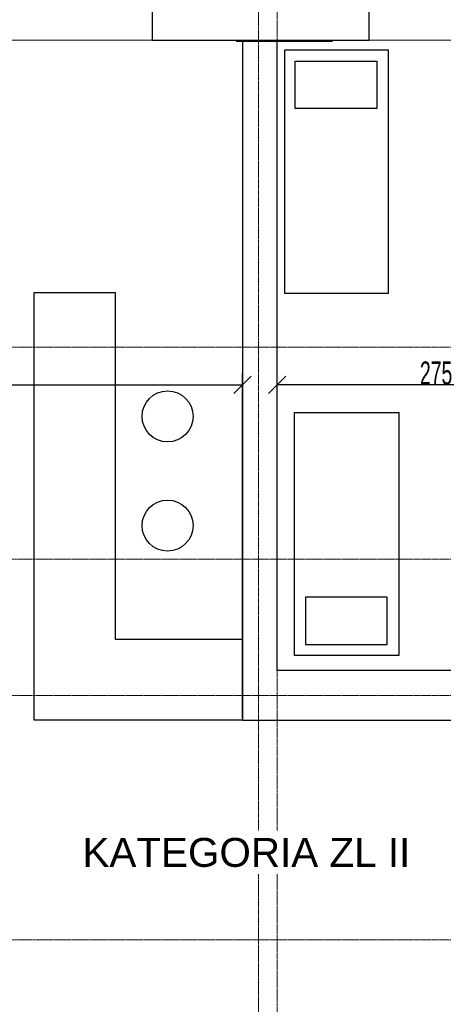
# Model space of a CAD drawing. Header units: millimetres. Extents: x -56965 to 15328, y -25411 to 16900.
# Tile 51 of 69: x -18533 to -14872, y -6241 to 2273. Entities that reach past the tile are written whole.
import ezdxf

# ---------------------------------------------------------------- set-up
doc = ezdxf.new("R2010")
doc.units = ezdxf.units.MM
doc.linetypes.add('Linia siatki', pattern=[22.225, 12.7, -3.175, 3.175, -3.175])
for name, color, linetype, lineweight in [('A-ANNO-DIMS', 7, 'Continuous', 5), ('A-WALL', 7, 'Continuous', 5), ('G-ANNO-TEXT', 7, 'Continuous', 5), ('S-GRID', 7, 'Continuous', 5)]:
    doc.layers.add(name, color=color, linetype=linetype, lineweight=lineweight)
doc.styles.add('Arial_4', font='arial.ttf', dxfattribs={"width": 0.6, "height": 200})
doc.styles.add('Arial_6', font='arial.ttf', dxfattribs={"height": 250})
doc.dimstyles.new('standard_wielkość_otworów', dxfattribs={"dimscale": 304.8, "dimtxt": 204.05188, "dimasz": 0.492126, "dimexe": 0.328084, "dimexo": 0.0625, "dimgap": 0, "dimtad": 1, "dimdec": 0, "dimlfac": 0.1, "dimzin": 0, "dimdsep": 46, "dimtxsty": 'Arial_4', "dimblk1": 'OBLIQUE', "dimblk2": 'OBLIQUE', "dimsah": 1, "dimcen": 0.09, "dimazin": 0, "dimtfac": 1, "dimtdec": 4, "dimtix": 1, "dimtmove": 0, "dimatfit": 3, "dimfxl": 0.328084, "dimfxlon": 1, "dimtvp": 1, "dimtolj": 1, "dimtzin": 0, "dimarcsym": 2})

# ---------------------------------------------------------------- blocks, each defined once
blk = doc.blocks.new('_Oblique')
at = {"color": 0, "linetype": 'ByBlock', "lineweight": -2}
blk.add_line((-0.5, -0.5), (0.5, 0.5), dxfattribs=at)
blk = doc.blocks.new('*D594')
at = {"layer": 'A-ANNO-DIMS', "color": 0, "lineweight": -2, "transparency": 16777216}
for p, q in [((-16308.4, -3335.4), (-16308.4, -785.5)), ((-13560.3, -3335.4), (-13560.3, -785.5)), ((-13560.3, -885.5), (-16308.4, -885.5))]:
    blk.add_line(p, q, dxfattribs=at)
at = {"layer": 'Defpoints', "color": 0, "transparency": 16777216}
for p in [(-16308.4, -885.5), (-16308.4, -3354.4), (-13560.3, -3354.4)]:
    blk.add_point(p, dxfattribs=at)
at = {"layer": 'A-ANNO-DIMS', "color": 0, "lineweight": -2, "transparency": 16777216, "xscale": 150, "yscale": 150, "zscale": 150, "rotation": 180}
blk.add_blockref('_Oblique', (-16308.4, -885.5), dxfattribs=at)
at = {"layer": 'A-ANNO-DIMS', "color": 0, "lineweight": -2, "transparency": 16777216, "xscale": 150, "yscale": 150, "zscale": 150}
blk.add_blockref('_Oblique', (-13560.3, -885.5), dxfattribs=at)
at = {"layer": 'A-ANNO-DIMS', "color": 0, "transparency": 16777216, "insert": (-14934.4, -783.4), "char_height": 200, "attachment_point": 5, "style": 'Arial_4'}
blk.add_mtext('\\A1;275', dxfattribs=at)
blk = doc.blocks.new('*D595')
at = {"layer": 'A-ANNO-DIMS', "color": 0, "lineweight": -2, "transparency": 16777216}
for p, q in [((-24793.4, -3765.4), (-24793.4, -785.5)), ((-16608.4, -3765.4), (-16608.4, -785.5)), ((-24793.4, -885.5), (-16608.4, -885.5))]:
    blk.add_line(p, q, dxfattribs=at)
at = {"layer": 'Defpoints', "color": 0, "transparency": 16777216}
for p in [(-16608.4, -885.5), (-24793.4, -3784.4), (-16608.4, -3784.4)]:
    blk.add_point(p, dxfattribs=at)
at = {"layer": 'A-ANNO-DIMS', "color": 0, "lineweight": -2, "transparency": 16777216, "xscale": 150, "yscale": 150, "zscale": 150, "rotation": 180}
blk.add_blockref('_Oblique', (-24793.4, -885.5), dxfattribs=at)
at = {"layer": 'A-ANNO-DIMS', "color": 0, "lineweight": -2, "transparency": 16777216, "xscale": 150, "yscale": 150, "zscale": 150}
blk.add_blockref('_Oblique', (-16608.4, -885.5), dxfattribs=at)
at = {"layer": 'A-ANNO-DIMS', "color": 0, "transparency": 16777216, "insert": (-20700.9, -783.4), "char_height": 200, "attachment_point": 5, "style": 'Arial_4'}
blk.add_mtext('\\A1;819', dxfattribs=at)

msp = doc.modelspace()

# ---------------------------------------------------------------- linework, layer by layer
for p, q in [((-15345.91602, 2008.66385), (-16245.91602, 2008.66385)), ((-16245.91602, 2008.66385), (-16245.91602, -91.33615)), ((-15345.91602, -91.33615), (-15345.91602, 2008.66385)), ((-18408.41602, -3784.40745), (-18408.41602, -84.40745)), ((-18408.41602, -84.40745), (-17708.41602, -84.40745)), ((-17708.41602, -84.40745), (-17708.41602, -3084.40745)), ((-16245.91602, -91.33615), (-15345.91602, -91.33615)), ((-16157.97329, -1124.02446), (-15257.97329, -1124.02446)), ((-16157.97329, -3224.02446), (-16157.97329, -1124.02446)), ((-15257.97329, -1124.02446), (-15257.97329, -3224.02446)), ((-17708.41602, -3084.40745), (-16608.41602, -3084.40745)), ((-15257.97329, -3224.02446), (-16157.97329, -3224.02446)), ((-16608.41602, -3354.40745), (-16608.41602, -3784.40745)), ((-16608.41602, -3784.40745), (-18408.41602, -3784.40745)), ((-16608.41602, -3784.40745), (-12373.41602, -3784.40745))]:
    msp.add_line(p, q)
for points in [[(-16151.55622, 1914.28936), (-15445.50614, 1914.28936), (-15445.50614, 1504.69747), (-16151.55622, 1504.69747)], [(-16063.61349, -3129.64997), (-15357.5634, -3129.64997), (-15357.5634, -2720.05809), (-16063.61349, -2720.05809)]]:
    msp.add_lwpolyline(points, close=True)
for centre in [(-17255.66729, -1156.99889), (-17255.66729, -2101.55418)]:
    msp.add_circle(centre, 220.35306)
at = {"layer": 'A-WALL', "lineweight": 25}
for p, q in [((-17389.91602, 2655.59255), (-17389.91602, 2095.59255)), ((-15513.41602, 2095.59255), (-15513.41602, 2655.59255)), ((-17389.91602, 2095.59255), (-15513.41602, 2095.59255)), ((-16608.41602, 2095.59255), (-16608.41602, -3354.40745)), ((-16308.41602, -1344.40745), (-16308.41602, 2095.59255)), ((-16308.41602, -3354.40745), (-16308.41602, -1414.40745)), ((-12373.41602, -3354.40745), (-16308.41602, -3354.40745))]:
    msp.add_line(p, q, dxfattribs=at)
at = {"layer": 'A-WALL'}
for p, q in [((-17389.91602, 2095.59255), (-18758.43853, 2095.59255)), ((-14233.41602, 2095.59255), (-15513.41602, 2095.59255))]:
    msp.add_line(p, q, dxfattribs=at)
at = {"layer": 'A-WALL', "color": 252, "true_color": 0x838383}
for p, q in [((-16658.41602, 2085.59255), (-16658.41602, 2095.59255)), ((-15833.41602, 2085.59255), (-16658.41602, 2085.59255)), ((-15833.41602, 2095.59255), (-15833.41602, 2085.59255))]:
    msp.add_line(p, q, dxfattribs=at)
at = {"layer": 'S-GRID', "linetype": 'Linia siatki'}
for p, q in [((-16308.41602, 10521.57226), (-16308.41602, -21375.48764)), ((-16468.41602, 9251.57226), (-16468.41602, -20105.48764)), ((-55866.74056, -559.40745), (1287.74041, -559.40745)), ((-55866.74056, -2392.40745), (1287.74041, -2392.40745)), ((-55866.74056, -3569.40745), (1287.74041, -3569.40745)), ((-55866.74056, -5684.40745), (1287.74041, -5684.40745))]:
    msp.add_line(p, q, dxfattribs=at)

# ---------------------------------------------------------------- dimensions: what is measured, and where the dimension line sits
at = {"layer": 'A-ANNO-DIMS', "color": 250, "true_color": 0x303030}
dim = msp.add_aligned_dim(p1=(-24793.4160230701, -3784.4074520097), p2=(-16608.4160230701, -3784.4074520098), distance=2898.9203350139, dimstyle='standard_wielkość_otworów', override={"dimpost": '<>', "dimfxl": 5450}, dxfattribs=at)
dim.commit()
dim.dimension.update_dxf_attribs({"geometry": '*D595', "text_midpoint": (-20700.9160230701, -783.3725194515)})
dim = msp.add_linear_dim(base=(-16308.41602, -885.48712), p1=(-13560.31496, -3354.40745), p2=(-16308.41602, -3354.40745), dimstyle='standard_wielkość_otworów', override={"dimpost": '<>', "dimfxl": 5450}, dxfattribs=at)
dim.commit()
dim.dimension.update_dxf_attribs({"geometry": '*D594', "text_midpoint": (-14934.36549, -783.37252)})

# ---------------------------------------------------------------- next in the draw order: texts
at = {"layer": 'G-ANNO-TEXT', "insert": (-17990.91663, -4802.19954), "char_height": 250, "width": 3439.239375, "attachment_point": 1, "style": 'Arial_6', "bg_fill": 3, "box_fill_scale": 1.25, "bg_fill_color": 256, "bg_fill_true_color": 13158600, "bg_fill_transparency": 0}
msp.add_mtext('KATEGORIA ZL II', dxfattribs=at)

doc.saveas('drawing.dxf')
